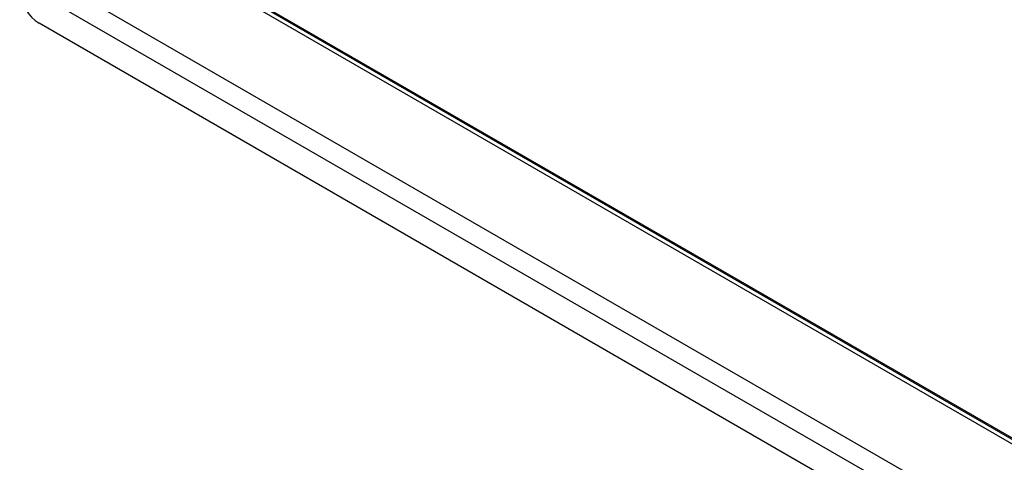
# Model space of a CAD drawing. Header units: inches. Extents: x 168.6 to 197.3, y 53.8 to 105.3.
# Tile 2 of 28: x 168.6 to 175.7, y 62.6 to 65.8. Entities that reach past the tile are written whole.
import ezdxf

# ---------------------------------------------------------------- set-up
doc = ezdxf.new("R2010")
doc.units = ezdxf.units.IN
doc.header["$MEASUREMENT"] = 0
doc.layers.add('Visible Edges(ANSI)', color=7, linetype='Continuous', lineweight=25)
doc.layers.add('Visible Tangent Edges(ANSI)', color=7, linetype='Continuous', lineweight=25)

msp = doc.modelspace()

# ---------------------------------------------------------------- linework, layer by layer
at = {"layer": 'Visible Edges(ANSI)'}
for p, q in [((188.9184, 55.1999), (169.5461, 66.3845)), ((169.5596, 66.3687), (188.9184, 55.1919)), ((188.9888, 54.1057), (168.7778, 65.7745))]:
    msp.add_line(p, q, dxfattribs=at)
msp.add_ellipse((168.7778, 65.9352), major_axis=(-0.0984, 0.1705), ratio=0.57735, start_param=0.785398, end_param=2.356194, dxfattribs=at)
at = {"layer": 'Visible Tangent Edges(ANSI)'}
for p, q in [((188.9184, 55.1584), (169.537, 66.3483)), ((168.981, 66.0273), (188.9184, 54.5164)), ((188.9474, 54.338), (168.8191, 65.9591))]:
    msp.add_line(p, q, dxfattribs=at)

doc.saveas('drawing.dxf')
